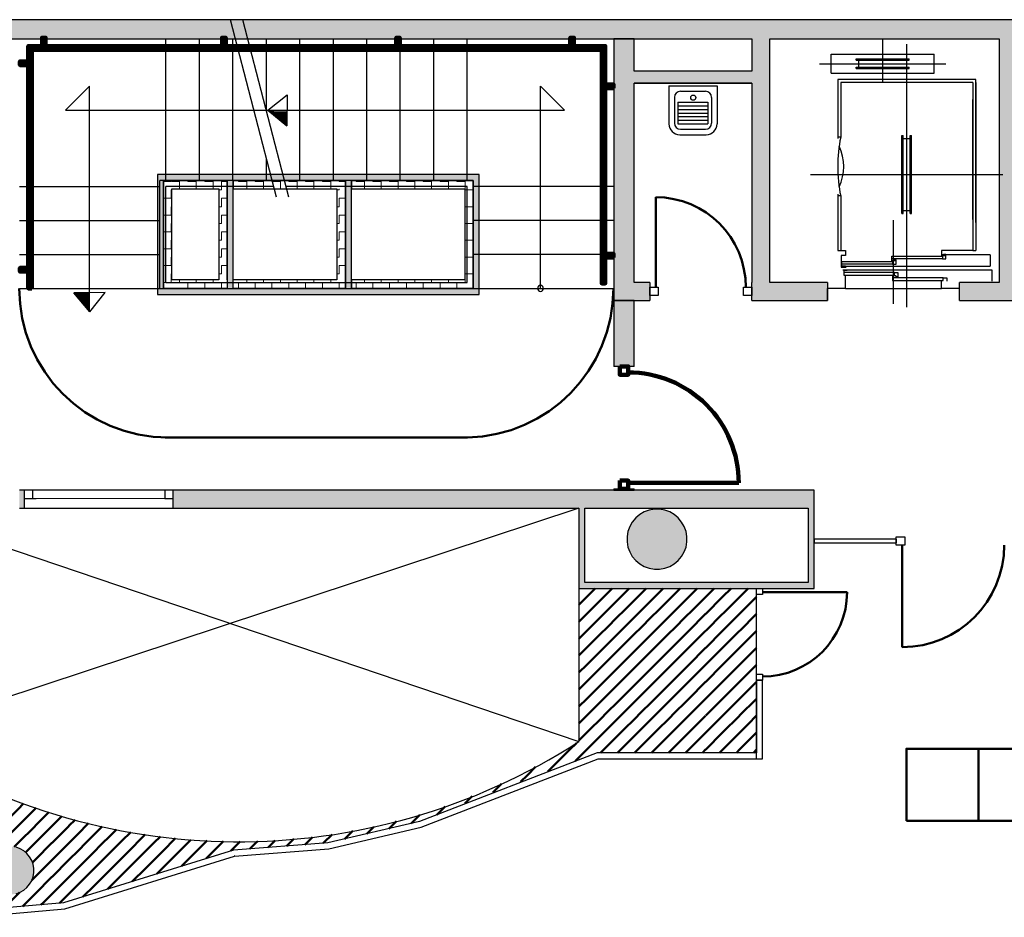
# Model space of a CAD drawing. Header units: metres. Extents: x -1 to 461, y -6 to 28.
# Tile 8 of 25: x 411 to 419, y 21 to 28. Entities that reach past the tile are written whole.
import ezdxf

# ---------------------------------------------------------------- set-up
doc = ezdxf.new("R2010")
doc.units = ezdxf.units.M
for name, pattern in [('CONTINUA', [0]), ('PUNKT', [6.35, 0, -6.35]), ('VERDECKT', [9.525, 6.35, -3.175])]:
    doc.linetypes.add(name, pattern=pattern)
for name, color, linetype, lineweight in [('3D P5 MURS', 7, 'CONTINUA', 25), ('3D P5 MURS NOUS', 7, 'CONTINUA', 25), ('3D P5 PILAR', 7, 'CONTINUA', 25), ('3D PB MURS ASCENSOR TOTAL EDIFICI', 7, 'CONTINUA', 25), ('P5 ESCALA 2D', 7, 'CONTINUA', 25), ('P5 MOBLES', 7, 'CONTINUA', 25)]:
    doc.layers.add(name, color=color, linetype=linetype, lineweight=lineweight)
pattern_1 = [(180, (-0.14, -0.14), (-0.07, -0.07), [0.07, -0.07]), (270, (-0.14, -0.14), (0.07, -0.07), [0.07, -0.07])]
pattern_2 = [(0, (0.14, 0.14), (0.07, 0.07), [0.07, -0.07]), (90, (0.14, 0.14), (-0.07, 0.07), [0.07, -0.07])]
pattern_3 = [(90, (-0.14, 0.14), (-0.07, 0.07), [0.07, -0.07]), (180, (-0.14, 0.14), (-0.07, -0.07), [0.07, -0.07])]

# ---------------------------------------------------------------- blocks, each defined once
blk = doc.blocks.new('_CLOSEDFILLED')
at = {"color": 0, "linetype": 'ByBlock', "lineweight": -2}
blk.add_solid([(-1, 0), (0, 0), (-1, 0)], dxfattribs=at)
blk = doc.blocks.new('OBJETO_COMPLEJO_0')
at = {"layer": '3D P5 MURS NOUS', "color": 240, "linetype": 'CONTINUA', "lineweight": 140, "transparency": 33554687}
for points in [[(411.0148, 28.0082), (411.0148, 28.078), (411.0448, 28.078), (411.0448, 28.0082), (411.0148, 28.0082)], [(412.5148, 28.0082), (412.5148, 28.078), (412.5448, 28.078), (412.5448, 28.0082), (412.5148, 28.0082)], [(413.9648, 28.0082), (413.9648, 28.078), (413.9948, 28.078), (413.9948, 28.0082), (413.9648, 28.0082)], [(415.4148, 28.0082), (415.4148, 28.078), (415.4448, 28.078), (415.4448, 28.0082), (415.4148, 28.0082)], [(410.9304, 25.9895), (410.9004, 25.9896), (410.9003, 28.0082), (415.7064, 28.0082), (415.7064, 26.0308), (415.6764, 26.0308), (415.6764, 27.9782), (410.9302, 27.9782), (410.9304, 25.9895)], [(410.9003, 27.8505), (410.8306, 27.8505), (410.8306, 27.8805), (410.9003, 27.8805), (410.9003, 27.8505)], [(415.7762, 27.6574), (415.7064, 27.6574), (415.7064, 27.6874), (415.7762, 27.6874), (415.7762, 27.6574)], [(415.7762, 26.2474), (415.7064, 26.2474), (415.7064, 26.2774), (415.7762, 26.2774), (415.7762, 26.2474)], [(410.9004, 26.1296), (410.8307, 26.1296), (410.8307, 26.1596), (410.9004, 26.1596), (410.9004, 26.1296)]]:
    blk.add_lwpolyline(points, close=True, dxfattribs=at)
blk = doc.blocks.new('TRAMA_0')
at = {"layer": 'P5 MOBLES', "color": 202, "linetype": 'CONTINUA', "lineweight": 50, "transparency": 33554687}
for p, q in [((415.5527, 23.4195), (415.6226, 23.4895)), ((415.6234, 23.3488), (415.764, 23.4895)), ((415.8355, 23.4195), (415.9054, 23.4895)), ((415.9062, 23.3488), (416.0469, 23.4895)), ((416.1183, 23.4195), (416.1883, 23.4895)), ((416.1891, 23.3488), (416.3297, 23.4895)), ((416.4012, 23.4195), (416.4711, 23.4895)), ((416.4719, 23.3488), (416.6125, 23.4895)), ((416.684, 23.4195), (416.754, 23.4895)), ((416.7547, 23.3488), (416.8954, 23.4895)), ((415.487, 23.3538), (415.5525, 23.4194)), ((415.6941, 23.2781), (415.8354, 23.4194)), ((415.9769, 23.2781), (416.1182, 23.4194)), ((416.2598, 23.2781), (416.401, 23.4194)), ((416.5426, 23.2781), (416.6839, 23.4194)), ((416.8254, 23.2781), (416.9667, 23.4194)), ((416.9669, 23.4195), (416.967, 23.4196)), ((415.487, 23.2124), (415.6232, 23.3487)), ((415.7648, 23.2074), (415.9061, 23.3487)), ((416.0476, 23.2074), (416.1889, 23.3487)), ((416.3305, 23.2074), (416.4718, 23.3487)), ((416.6133, 23.2074), (416.7546, 23.3487)), ((415.5527, 23.1367), (415.6939, 23.278)), ((415.8355, 23.1367), (415.9768, 23.278)), ((416.1183, 23.1367), (416.2596, 23.278)), ((416.4012, 23.1367), (416.5425, 23.278)), ((416.684, 23.1367), (416.8253, 23.278)), ((416.8962, 23.2074), (416.967, 23.2782)), ((415.487, 23.071), (415.5525, 23.1365)), ((415.6234, 23.066), (415.7646, 23.2072)), ((415.6941, 22.9953), (415.8354, 23.1365)), ((415.9062, 23.066), (416.0475, 23.2072)), ((415.9769, 22.9953), (416.1182, 23.1365)), ((416.1891, 23.066), (416.3303, 23.2072)), ((416.2598, 22.9953), (416.401, 23.1365)), ((416.4719, 23.066), (416.6132, 23.2072)), ((416.5426, 22.9953), (416.6839, 23.1365)), ((416.7547, 23.066), (416.896, 23.2072)), ((416.8254, 22.9953), (416.9667, 23.1365)), ((416.9669, 23.1367), (416.967, 23.1368)), ((415.487, 22.9296), (415.6232, 23.0658)), ((415.7648, 22.9245), (415.9061, 23.0658)), ((416.0476, 22.9245), (416.1889, 23.0658)), ((416.3305, 22.9245), (416.4718, 23.0658)), ((416.6133, 22.9245), (416.7546, 23.0658)), ((415.5527, 22.8538), (415.6939, 22.9951)), ((415.8355, 22.8538), (415.9768, 22.9951)), ((416.1183, 22.8538), (416.2596, 22.9951)), ((416.4012, 22.8538), (416.5425, 22.9951)), ((416.684, 22.8538), (416.8253, 22.9951)), ((416.8962, 22.9245), (416.967, 22.9954)), ((415.6234, 22.7831), (415.7646, 22.9244)), ((415.9062, 22.7831), (416.0475, 22.9244)), ((416.1891, 22.7831), (416.3303, 22.9244)), ((416.4719, 22.7831), (416.6132, 22.9244)), ((416.7547, 22.7831), (416.896, 22.9244)), ((415.487, 22.7882), (415.5525, 22.8537)), ((415.6941, 22.7124), (415.8354, 22.8537)), ((415.9769, 22.7124), (416.1182, 22.8537)), ((416.2598, 22.7124), (416.401, 22.8537)), ((416.5426, 22.7124), (416.6839, 22.8537)), ((416.8254, 22.7124), (416.9667, 22.8537)), ((416.9669, 22.8538), (416.967, 22.8539)), ((415.487, 22.6467), (415.6232, 22.783)), ((415.7648, 22.6417), (415.9061, 22.783)), ((416.0476, 22.6417), (416.1889, 22.783)), ((416.3305, 22.6417), (416.4718, 22.783)), ((416.6133, 22.6417), (416.7546, 22.783)), ((415.5527, 22.571), (415.6939, 22.7123)), ((415.6234, 22.5003), (415.7646, 22.6416)), ((415.8355, 22.571), (415.9768, 22.7123)), ((415.9062, 22.5003), (416.0475, 22.6416)), ((416.1183, 22.571), (416.2596, 22.7123)), ((416.1891, 22.5003), (416.3303, 22.6416)), ((416.4012, 22.571), (416.5425, 22.7123)), ((416.4719, 22.5003), (416.6132, 22.6416)), ((416.684, 22.571), (416.8253, 22.7123)), ((416.7547, 22.5003), (416.896, 22.6416)), ((416.8962, 22.6417), (416.967, 22.7125)), ((415.487, 22.5053), (415.5525, 22.5708)), ((415.6941, 22.4296), (415.8354, 22.5708)), ((415.9769, 22.4296), (416.1182, 22.5708)), ((416.2598, 22.4296), (416.401, 22.5708)), ((416.5426, 22.4296), (416.6839, 22.5708)), ((416.8254, 22.4296), (416.9667, 22.5708)), ((416.9669, 22.571), (416.967, 22.5711)), ((415.487, 22.3639), (415.6232, 22.5001)), ((415.7648, 22.3589), (415.9061, 22.5001)), ((416.0476, 22.3589), (416.1889, 22.5001)), ((416.3305, 22.3589), (416.4718, 22.5001)), ((416.6133, 22.3589), (416.7546, 22.5001)), ((415.5527, 22.2881), (415.6939, 22.4294)), ((415.8355, 22.2881), (415.9768, 22.4294)), ((416.1183, 22.2881), (416.2596, 22.4294)), ((416.4012, 22.2881), (416.5425, 22.4294)), ((416.684, 22.2881), (416.8253, 22.4294)), ((416.8962, 22.3589), (416.967, 22.4297)), ((415.6234, 22.2174), (415.7646, 22.3587)), ((415.9062, 22.2174), (416.0475, 22.3587)), ((416.1891, 22.2174), (416.3303, 22.3587)), ((416.4719, 22.2174), (416.6132, 22.3587)), ((416.7547, 22.2174), (416.896, 22.3587)), ((415.487, 22.2225), (415.5525, 22.288)), ((415.6941, 22.1467), (415.8354, 22.288)), ((415.9769, 22.1467), (416.1182, 22.288)), ((416.2598, 22.1467), (416.401, 22.288)), ((416.5426, 22.1467), (416.6839, 22.288)), ((416.8254, 22.1467), (416.9667, 22.288)), ((416.9669, 22.2881), (416.967, 22.2883)), ((409.747, 22.1393), (409.7542, 22.1466)), ((409.7544, 22.1467), (409.8213, 22.2137)), ((409.8251, 22.076), (409.9088, 22.1598)), ((415.2698, 22.0053), (415.4111, 22.1466)), ((415.4112, 22.1467), (415.4657, 22.2011)), ((415.4819, 22.076), (415.6232, 22.2173)), ((415.6668, 22.1195), (415.6939, 22.1466)), ((415.8082, 22.1195), (415.9061, 22.2173)), ((415.9497, 22.1195), (415.9768, 22.1466)), ((416.0911, 22.1195), (416.1889, 22.2173)), ((416.2325, 22.1195), (416.2596, 22.1466)), ((416.3739, 22.1195), (416.4718, 22.2173)), ((416.5153, 22.1195), (416.5425, 22.1466)), ((416.6568, 22.1195), (416.7546, 22.2173)), ((416.7982, 22.1195), (416.8253, 22.1466)), ((416.9396, 22.1195), (416.967, 22.1468)), ((409.747, 21.9979), (409.8249, 22.0759)), ((409.8958, 22.0053), (409.997, 22.1065)), ((415.4568, 22.0508), (415.4818, 22.0759)), ((409.7544, 21.8639), (409.8957, 22.0052)), ((409.9665, 21.9346), (410.0847, 22.0528)), ((410.0372, 21.8639), (410.1777, 22.0044)), ((415.0577, 21.9346), (415.1252, 22.0021)), ((415.229, 21.9645), (415.2697, 22.0052)), ((409.8251, 21.7932), (409.9664, 21.9345)), ((410.1079, 21.7932), (410.2492, 21.9345)), ((410.2494, 21.9346), (410.2708, 21.956)), ((410.3201, 21.8639), (410.3638, 21.9076)), ((415.0013, 21.8782), (415.0575, 21.9345)), ((409.747, 21.8565), (409.7542, 21.8637)), ((409.8958, 21.7225), (410.0371, 21.8637)), ((410.1786, 21.7225), (410.3199, 21.8637)), ((410.3908, 21.7932), (410.4599, 21.8623)), ((410.4615, 21.7225), (410.5588, 21.8197)), ((414.7705, 21.7888), (414.8424, 21.8607)), ((409.747, 21.7151), (409.8249, 21.793)), ((409.9665, 21.6518), (410.1078, 21.793)), ((410.2494, 21.6518), (410.3906, 21.793)), ((410.5322, 21.6518), (410.6576, 21.7771)), ((410.7443, 21.7225), (410.7564, 21.7346)), ((414.5369, 21.6967), (414.5985, 21.7583)), ((409.7544, 21.581), (409.8957, 21.7223)), ((409.8251, 21.5103), (409.9664, 21.6516)), ((410.0372, 21.581), (410.1785, 21.7223)), ((410.1079, 21.5103), (410.2492, 21.6516)), ((410.3201, 21.581), (410.4613, 21.7223)), ((410.3908, 21.5103), (410.5321, 21.6516)), ((410.6029, 21.581), (410.7442, 21.7223)), ((410.6736, 21.5103), (410.8149, 21.6516)), ((410.815, 21.6518), (410.8614, 21.6981)), ((410.8857, 21.581), (410.9663, 21.6616)), ((414.3033, 21.6045), (414.3717, 21.6728)), ((409.747, 21.5736), (409.7542, 21.5809)), ((409.8958, 21.4396), (410.0371, 21.5809)), ((410.1786, 21.4396), (410.3199, 21.5809)), ((410.4615, 21.4396), (410.6028, 21.5809)), ((410.7443, 21.4396), (410.8856, 21.5809)), ((410.9565, 21.5103), (411.0713, 21.6251)), ((411.0272, 21.4396), (411.1685, 21.5809)), ((411.1686, 21.581), (411.1801, 21.5926)), ((414.0883, 21.5309), (414.1606, 21.6032)), ((409.747, 21.4322), (409.8249, 21.5102)), ((409.9665, 21.3689), (410.1078, 21.5102)), ((410.2494, 21.3689), (410.3906, 21.5102)), ((410.5322, 21.3689), (410.6735, 21.5102)), ((410.815, 21.3689), (410.9563, 21.5102)), ((411.0979, 21.3689), (411.2392, 21.5102)), ((411.2393, 21.5103), (411.2916, 21.5627)), ((411.31, 21.4396), (411.4032, 21.5328)), ((411.3807, 21.3689), (411.5168, 21.505)), ((413.719, 21.4445), (413.7776, 21.503)), ((413.9037, 21.4877), (413.9664, 21.5505)), ((409.7544, 21.2982), (409.8957, 21.4395)), ((410.0372, 21.2982), (410.1785, 21.4395)), ((410.3201, 21.2982), (410.4613, 21.4395)), ((410.6029, 21.2982), (410.7442, 21.4395)), ((410.8857, 21.2982), (411.027, 21.4395)), ((411.1686, 21.2982), (411.3099, 21.4395)), ((411.5929, 21.4396), (411.6355, 21.4823)), ((411.9464, 21.3689), (412.0007, 21.4232)), ((412.0171, 21.2982), (412.1273, 21.4084)), ((413.2047, 21.3544), (413.2687, 21.4184)), ((413.3606, 21.3689), (413.4313, 21.4396)), ((413.5344, 21.4013), (413.5726, 21.4395)), ((413.5728, 21.4396), (413.6028, 21.4697)), ((409.8251, 21.2275), (409.9664, 21.3688)), ((410.1079, 21.2275), (410.2492, 21.3688)), ((410.3908, 21.2275), (410.5321, 21.3688)), ((410.7824, 21.3362), (410.8149, 21.3688)), ((411.5221, 21.2275), (411.6634, 21.3688)), ((411.805, 21.2275), (411.9463, 21.3688)), ((412.0878, 21.2275), (412.2291, 21.3688)), ((412.2293, 21.3689), (412.2555, 21.3951)), ((412.3, 21.2982), (412.3909, 21.3891)), ((412.382, 21.2388), (412.512, 21.3688)), ((412.5121, 21.3689), (412.5263, 21.3831)), ((412.5874, 21.3028), (412.6656, 21.381)), ((412.7455, 21.3194), (412.7948, 21.3688)), ((412.7949, 21.3689), (412.8111, 21.3851)), ((412.8985, 21.3311), (412.9567, 21.3892)), ((413.0516, 21.3427), (413.0776, 21.3688)), ((413.0778, 21.3689), (413.1114, 21.4025)), ((413.3578, 21.3661), (413.3605, 21.3688)), ((409.747, 21.2908), (409.7542, 21.2981)), ((409.8958, 21.1568), (410.0371, 21.2981)), ((410.1786, 21.1568), (410.3199, 21.2981)), ((410.4615, 21.1568), (410.6028, 21.2981)), ((410.8779, 21.2903), (410.8856, 21.2981)), ((411.31, 21.1568), (411.4513, 21.2981)), ((411.5929, 21.1568), (411.7341, 21.2981)), ((411.8757, 21.1568), (412.017, 21.2981)), ((412.1766, 21.1749), (412.2998, 21.2981)), ((409.7992, 21.2015), (409.8249, 21.2273)), ((409.9688, 21.0883), (410.1078, 21.2273)), ((410.2494, 21.0861), (410.3906, 21.2273)), ((410.9353, 21.2064), (410.9563, 21.2273)), ((411.0979, 21.0861), (411.2392, 21.2273)), ((411.3807, 21.0861), (411.522, 21.2273)), ((411.6636, 21.0861), (411.8048, 21.2273)), ((411.9713, 21.1109), (412.0877, 21.2273)), ((409.884, 21.1449), (409.8957, 21.1566)), ((410.0536, 21.0317), (410.1785, 21.1566)), ((410.1384, 20.9751), (410.2492, 21.0859)), ((410.3201, 21.0154), (410.4613, 21.1566)), ((410.3908, 20.9446), (410.5321, 21.0859)), ((410.5322, 21.0861), (410.5502, 21.1041)), ((410.9292, 21.0588), (411.027, 21.1566)), ((410.9565, 20.9446), (411.0977, 21.0859)), ((411.1686, 21.0154), (411.3099, 21.1566)), ((411.2393, 20.9446), (411.3806, 21.0859)), ((411.4514, 21.0154), (411.5927, 21.1566)), ((411.5605, 20.983), (411.6634, 21.0859)), ((411.7659, 21.047), (411.8756, 21.1566)), ((410.2232, 20.9185), (410.3199, 21.0152)), ((410.4615, 20.8739), (410.5961, 21.0086)), ((411.0272, 20.8739), (411.1685, 21.0152)), ((411.3552, 20.9191), (411.4513, 21.0152)), ((410.308, 20.8619), (410.3906, 20.9445)), ((410.5419, 20.813), (410.6735, 20.9445)), ((410.6736, 20.9446), (410.6801, 20.9511)), ((410.7443, 20.8739), (410.8276, 20.9572)), ((410.8513, 20.8395), (410.9563, 20.9445)), ((411.1606, 20.866), (411.2392, 20.9445)), ((410.3928, 20.8053), (410.4613, 20.8738)), ((410.6966, 20.8262), (410.7442, 20.8738)), ((411.006, 20.8527), (411.027, 20.8738))]:
    blk.add_line(p, q, dxfattribs=at)
for points in [[(411.4514, 21.2982), (411.5, 21.3467), (411.5, 21.3467), (411.5927, 21.4395)], [(411.6636, 21.3689), (411.6807, 21.386), (411.6807, 21.386), (411.7542, 21.4595)], [(411.7343, 21.2982), (411.8614, 21.4253), (411.8614, 21.4253), (411.8741, 21.4381)], [(410.9565, 21.2275), (410.9578, 21.2288), (410.9578, 21.2288), (411.0977, 21.3688)], [(411.2393, 21.2275), (411.3192, 21.3074), (411.3192, 21.3074), (411.3806, 21.3688)], [(411.0272, 21.1568), (411.1385, 21.2681), (411.1385, 21.2681), (411.1685, 21.2981)]]:
    blk.add_lwpolyline(points, dxfattribs=at)
blk = doc.blocks.new('OBJETO_COMPLEJO_57')
at = {"layer": 'P5 ESCALA 2D', "color": 7, "lineweight": 25, "transparency": 33554687}
for start, end in [(90, 270), (270, 90)]:
    blk.add_arc((415.167, 25.9895), 0.025, start, end, dxfattribs=at)

msp = doc.modelspace()

# ---------------------------------------------------------------- hatches: boundary and pattern name
at = {"layer": '3D P5 MURS', "linetype": 'CONTINUA', "lineweight": 18, "true_color": 0xa0a0a0, "transparency": 33554687}
for points in [[(426.8464, 28.2282), (401.2904, 28.2282), (401.2587, 28.0682), (426.8133, 28.0682)], [(415.777, 28.0682), (415.777, 25.8895), (415.947, 25.8895), (415.947, 28.0682)], [(417.077, 26.0395), (417.077, 28.0682), (416.927, 28.0682), (416.927, 26.0395)], [(419.137, 26.0395), (419.137, 28.0682), (418.987, 28.0682), (418.987, 26.0395)], [(415.947, 27.6995), (416.927, 27.6995), (416.927, 27.7995), (415.947, 27.7995)], [(416.077, 25.8895), (416.077, 26.0395), (415.947, 26.0395), (415.947, 25.8895)], [(416.927, 25.8895), (417.557, 25.8895), (417.557, 26.0395), (417.077, 26.0395), (416.927, 26.0395)], [(418.657, 25.8895), (419.457, 25.8895), (419.457, 26.0395), (418.657, 26.0395)], [(417.447, 24.3095), (410.827, 24.3095), (410.827, 24.1595), (410.867, 24.1595), (410.867, 24.3095), (412.107, 24.3095), (412.107, 24.1595), (417.447, 24.1595)], [(415.487, 24.1595), (415.487, 23.5395), (415.537, 23.5395), (415.537, 24.1595)], [(417.447, 23.4895), (417.447, 24.1595), (417.397, 24.1595), (417.397, 23.4895)], [(415.487, 23.4895), (417.397, 23.4895), (417.397, 23.5395), (415.487, 23.5395)]]:
    msp.add_hatch(color=253, dxfattribs=at).paths.add_polyline_path(points)
at = {"layer": '3D P5 MURS NOUS', "linetype": 'CONTINUA', "lineweight": 18, "transparency": 33554687}
for points in [[(415.777, 25.8895), (415.777, 25.3397), (415.947, 25.3397), (415.947, 25.8895)], [(415.947, 24.3095), (415.947, 24.3188), (415.777, 24.3188), (415.777, 24.3095)]]:
    msp.add_hatch(color=220, dxfattribs=at).paths.add_polyline_path(points)
at = {"layer": '3D P5 PILAR', "linetype": 'CONTINUA', "lineweight": 18, "transparency": 33554687}
for points in [[(416.1588, 24.1491), (416.1151, 24.1491), (416.0721, 24.1416), (416.0311, 24.1266), (415.9932, 24.1048), (415.9598, 24.0767), (415.9317, 24.0432), (415.9098, 24.0054), (415.8949, 23.9643), (415.8873, 23.9213), (415.8873, 23.8776), (415.8949, 23.8346), (415.9098, 23.7935), (415.9317, 23.7557), (415.9598, 23.7222), (415.9932, 23.6942), (416.0311, 23.6723), (416.0721, 23.6574), (416.1151, 23.6498), (416.1588, 23.6498), (416.2019, 23.6574), (416.2429, 23.6723), (416.2807, 23.6942), (416.3142, 23.7222), (416.3423, 23.7557), (416.3641, 23.7935), (416.3791, 23.8346), (416.3867, 23.8776), (416.3867, 23.9213), (416.3791, 23.9643), (416.3641, 24.0054), (416.3423, 24.0432), (416.3142, 24.0767), (416.2807, 24.1048), (416.2429, 24.1266), (416.2019, 24.1416)], [(410.7645, 21.3392), (410.7295, 21.3392), (410.6951, 21.3331), (410.6622, 21.3212), (410.632, 21.3037), (410.6052, 21.2812), (410.5827, 21.2545), (410.5653, 21.2242), (410.5533, 21.1914), (410.5472, 21.1569), (410.5472, 21.122), (410.5533, 21.0876), (410.5653, 21.0547), (410.5827, 21.0245), (410.6052, 20.9977), (410.632, 20.9752), (410.6622, 20.9577), (410.6951, 20.9458), (410.7295, 20.9397), (410.7645, 20.9397), (410.7989, 20.9458), (410.8317, 20.9577), (410.862, 20.9752), (410.8888, 20.9977), (410.9112, 21.0245), (410.9287, 21.0547), (410.9407, 21.0876), (410.9467, 21.122), (410.9467, 21.1569), (410.9407, 21.1914), (410.9287, 21.2242), (410.9112, 21.2545), (410.8888, 21.2812), (410.862, 21.3037), (410.8317, 21.3212), (410.7989, 21.3331)]]:
    msp.add_hatch(color=9, dxfattribs=at).paths.add_polyline_path(points)
at = {"layer": '3D PB MURS ASCENSOR TOTAL EDIFICI', "linetype": 'CONTINUA', "lineweight": 18, "transparency": 33554687}
for points in [[(411.9764, 26.9396), (411.9764, 25.9396), (412.0264, 25.9396), (412.0264, 26.9396)], [(413.5914, 26.9396), (412.0264, 26.9396), (412.0264, 26.8896), (413.5914, 26.8896)], [(414.6569, 26.9396), (413.5914, 26.9396), (413.5914, 26.8896), (414.6569, 26.8896)], [(412.6064, 25.9896), (412.6064, 26.8896), (412.5564, 26.8896), (412.5564, 25.9896)], [(413.5914, 25.9896), (413.5914, 26.8896), (413.5414, 26.8896), (413.5414, 25.9896)], [(414.6569, 25.9396), (414.6569, 26.8896), (414.6069, 26.8896), (414.6069, 25.9396)], [(412.0264, 25.9396), (413.5414, 25.9396), (413.5414, 25.9896), (412.0264, 25.9896)], [(413.5414, 25.9396), (414.6069, 25.9396), (414.6069, 25.9896), (413.5414, 25.9896)]]:
    msp.add_hatch(color=40, dxfattribs=at).paths.add_polyline_path(points)
h = msp.add_hatch(dxfattribs=at)
h.set_pattern_fill('TRAMA', color=40, scale=0.07, angle=270, style=0, pattern_type=2)
h.set_pattern_definition([(270, (0.14, -0.14), (0.07, -0.07), [0.07, -0.07]), (360, (0.14, -0.14), (0.07, 0.07), [0.07, -0.07])])
h.paths.add_polyline_path([(412.0264, 26.8896), (412.0264, 25.9896), (412.0964, 25.9896), (412.0964, 26.8896)], flags=0)
h = msp.add_hatch(dxfattribs=at)
h.set_pattern_fill('TRAMA', color=40, scale=0.07, angle=180, style=0, pattern_type=2)
h.set_pattern_definition(pattern_1)
h.paths.add_polyline_path([(412.4864, 26.8896), (412.0964, 26.8896), (412.0964, 26.8196), (412.4864, 26.8196)], flags=0)
h = msp.add_hatch(dxfattribs=at)
h.set_pattern_fill('TRAMA', color=40, scale=0.07, angle=90, style=0, pattern_type=2)
h.set_pattern_definition(pattern_3)
h.paths.add_polyline_path([(412.5564, 25.9896), (412.5564, 26.8896), (412.4864, 26.8896), (412.4864, 25.9896)], flags=0)
h = msp.add_hatch(dxfattribs=at)
h.set_pattern_fill('TRAMA', color=40, scale=0.07, angle=180, style=0, pattern_type=2)
h.set_pattern_definition(pattern_1)
h.paths.add_polyline_path([(413.5414, 26.8896), (412.6064, 26.8896), (412.6064, 26.8196), (413.5414, 26.8196)], flags=0)
h = msp.add_hatch(dxfattribs=at)
h.set_pattern_fill('TRAMA', color=40, scale=0.07, angle=90, style=0, pattern_type=2)
h.set_pattern_definition(pattern_3)
h.paths.add_polyline_path([(413.5414, 25.9896), (413.5414, 26.8196), (413.4714, 26.8196), (413.4714, 25.9896)], flags=0)
h = msp.add_hatch(dxfattribs=at)
h.set_pattern_fill('TRAMA', color=40, scale=0.07, angle=180, style=0, pattern_type=2)
h.set_pattern_definition(pattern_1)
h.paths.add_polyline_path([(414.6069, 26.8896), (413.5914, 26.8896), (413.5914, 26.8196), (414.6069, 26.8196)], flags=0)
h = msp.add_hatch(dxfattribs=at)
h.set_pattern_fill('TRAMA', color=40, scale=0.07, angle=90, style=0, pattern_type=2)
h.set_pattern_definition(pattern_3)
h.paths.add_polyline_path([(414.6069, 25.9896), (414.6069, 26.8196), (414.5369, 26.8196), (414.5369, 25.9896)], flags=0)
h = msp.add_hatch(dxfattribs=at)
h.set_pattern_fill('TRAMA', color=40, scale=0.07, style=0, pattern_type=2)
h.set_pattern_definition(pattern_2)
h.paths.add_polyline_path([(412.4864, 25.9896), (412.4864, 26.0596), (412.0964, 26.0596), (412.0964, 25.9896)], flags=0)
h = msp.add_hatch(dxfattribs=at)
h.set_pattern_fill('TRAMA', color=40, scale=0.07, style=0, pattern_type=2)
h.set_pattern_definition(pattern_2)
h.paths.add_polyline_path([(412.6064, 25.9896), (413.4714, 25.9896), (413.4714, 26.0596), (412.6064, 26.0596)], flags=0)
h = msp.add_hatch(dxfattribs=at)
h.set_pattern_fill('TRAMA', color=40, scale=0.07, style=0, pattern_type=2)
h.set_pattern_definition(pattern_2)
h.paths.add_polyline_path([(413.5914, 25.9896), (414.5369, 25.9896), (414.5369, 26.0596), (413.5914, 26.0596)], flags=0)

# ---------------------------------------------------------------- linework, layer by layer
at = {"layer": '3D P5 MURS', "color": 7, "linetype": 'CONTINUA', "lineweight": 25, "transparency": 33554687}
for p, q in [((426.8464, 28.2282), (401.2904, 28.2282)), ((408.987, 28.0682), (416.927, 28.0682)), ((415.777, 28.0682), (415.777, 25.8895)), ((415.947, 28.0682), (415.777, 28.0682)), ((415.947, 27.7995), (415.947, 28.0682)), ((416.927, 28.0682), (416.927, 27.7995)), ((417.077, 28.0682), (418.987, 28.0682)), ((417.077, 26.0395), (417.077, 28.0682)), ((418.987, 28.0682), (418.987, 26.0395)), ((416.927, 27.7995), (415.947, 27.7995)), ((415.947, 27.6995), (416.927, 27.6995)), ((415.947, 26.0395), (415.947, 27.6995)), ((416.927, 27.6995), (416.927, 26.0395)), ((416.077, 26.0395), (415.947, 26.0395)), ((416.077, 26.0395), (416.077, 25.8895)), ((416.927, 25.8895), (416.927, 26.0395)), ((417.557, 26.0395), (417.077, 26.0395)), ((417.557, 26.0395), (417.557, 25.8895)), ((418.657, 25.8895), (418.657, 26.0395)), ((418.987, 26.0395), (418.657, 26.0395)), ((415.777, 25.8895), (415.947, 25.8895)), ((415.947, 25.8895), (416.077, 25.8895)), ((416.927, 25.8895), (417.557, 25.8895)), ((418.657, 25.8895), (419.457, 25.8895)), ((417.447, 24.3095), (410.827, 24.3095)), ((412.107, 24.3095), (410.867, 24.3095)), ((410.867, 24.3095), (410.867, 24.2395)), ((412.107, 24.2395), (412.107, 24.3095)), ((417.447, 24.1595), (417.447, 24.3095)), ((410.867, 24.2395), (410.867, 24.1595)), ((412.107, 24.1595), (412.107, 24.2395)), ((410.827, 24.1595), (410.867, 24.1595)), ((410.867, 24.1595), (412.107, 24.1595)), ((412.107, 24.1595), (415.487, 24.1595)), ((415.487, 24.1595), (415.487, 23.5395)), ((415.537, 24.1595), (417.397, 24.1595)), ((415.537, 23.5395), (415.537, 24.1595)), ((417.397, 24.1595), (417.397, 23.5395)), ((417.447, 23.8995), (417.447, 24.1595)), ((418.1305, 23.8995), (417.447, 23.8995)), ((417.447, 23.8995), (417.447, 23.8695)), ((417.447, 23.8695), (417.447, 23.8995)), ((417.447, 23.8695), (418.1305, 23.8695)), ((417.447, 23.4895), (417.447, 23.8695)), ((418.1305, 23.8995), (418.1305, 23.8695)), ((415.487, 23.5395), (415.487, 23.4895)), ((417.397, 23.5395), (415.537, 23.5395)), ((415.487, 23.4895), (416.967, 23.4895)), ((416.967, 23.4895), (417.017, 23.4895)), ((417.017, 23.4895), (417.397, 23.4895)), ((417.397, 23.4895), (417.447, 23.4895)), ((416.967, 22.7261), (417.017, 22.7261)), ((416.967, 22.7261), (416.967, 22.1195)), ((417.017, 22.0695), (417.017, 22.7261)), ((415.6377, 22.1195), (414.1586, 21.5474)), ((414.1734, 21.4995), (415.647, 22.0695)), ((416.967, 22.1195), (415.6377, 22.1195)), ((415.647, 22.0695), (416.967, 22.0695)), ((416.967, 22.0695), (417.017, 22.0695)), ((414.1586, 21.5474), (413.3966, 21.369)), ((413.4046, 21.3196), (414.1734, 21.4995)), ((413.3966, 21.369), (412.6099, 21.3091)), ((412.6097, 21.3097), (411.1937, 20.8688)), ((411.2045, 20.8198), (412.6175, 21.2598)), ((412.6099, 21.3091), (412.6097, 21.3097)), ((412.6173, 21.2595), (413.4042, 21.3195)), ((412.6175, 21.2598), (412.6173, 21.2595)), ((412.6189, 21.2618), (412.6196, 21.2621)), ((412.619, 21.2614), (412.6189, 21.2618)), ((412.6196, 21.2621), (412.619, 21.2614)), ((413.4042, 21.3195), (413.4046, 21.3196)), ((411.1937, 20.8688), (410.3996, 20.8008)), ((410.3864, 20.7495), (411.2034, 20.8195)), ((411.2034, 20.8195), (411.2045, 20.8198))]:
    msp.add_line(p, q, dxfattribs=at)
at = {"layer": '3D P5 MURS', "color": 202, "linetype": 'CONTINUA', "lineweight": 50, "transparency": 33554687}
for p, q in [((416.127, 25.9995), (416.127, 26.7495)), ((418.1805, 23.8495), (418.1805, 23.0004)), ((417.017, 23.4595), (417.7203, 23.4595))]:
    msp.add_line(p, q, dxfattribs=at)
at = {"layer": '3D P5 MURS', "color": 7, "linetype": 'PUNKT', "lineweight": 25, "transparency": 33554687}
for p, q in [((412.107, 24.3095), (410.867, 24.3095)), ((410.867, 24.3095), (410.867, 24.2395)), ((412.107, 24.2395), (412.107, 24.3095)), ((410.867, 24.2395), (412.107, 24.2395))]:
    msp.add_line(p, q, dxfattribs=at)
at = {"layer": '3D P5 MURS', "color": 7, "linetype": 'CONTINUA', "lineweight": 25, "transparency": 33554687}
for points in [[(416.147, 25.9295), (416.077, 25.9295), (416.077, 25.9995), (416.147, 25.9995), (416.147, 25.9295)], [(416.927, 25.9295), (416.857, 25.9295), (416.857, 25.9995), (416.927, 25.9995), (416.927, 25.9295)], [(410.867, 24.2395), (410.937, 24.2395), (410.937, 24.3095), (410.867, 24.3095), (410.867, 24.2395)], [(412.037, 24.2395), (412.107, 24.2395), (412.107, 24.3095), (412.037, 24.3095), (412.037, 24.2395)], [(418.1305, 23.9195), (418.2005, 23.9195), (418.2005, 23.8495), (418.1305, 23.8495), (418.1305, 23.9195)], [(416.967, 23.4395), (416.967, 23.4895), (417.017, 23.4895), (417.017, 23.4395), (416.967, 23.4395)], [(416.967, 22.7261), (416.967, 22.7761), (417.017, 22.7761), (417.017, 22.7261), (416.967, 22.7261)]]:
    msp.add_lwpolyline(points, close=True, dxfattribs=at)
at = {"layer": '3D P5 MURS', "color": 40, "linetype": 'CONTINUA', "lineweight": 18, "transparency": 33554687}
msp.add_lwpolyline([(410.937, 24.2395), (412.037, 24.2395), (412.037, 24.3095), (410.937, 24.3095), (410.937, 24.2395)], close=True, dxfattribs=at)
at = {"layer": '3D P5 MURS', "color": 202, "linetype": 'CONTINUA', "lineweight": 50, "transparency": 33554687}
for centre, radius, start, end in [((416.127, 25.9995), 0.75, 0, 90), ((418.1805, 23.8495), 0.849, 270, 0), ((417.017, 23.4595), 0.7033, 270, 0)]:
    msp.add_arc(centre, radius, start, end, dxfattribs=at)
at = {"layer": '3D P5 MURS NOUS', "color": 7, "linetype": 'CONTINUA', "lineweight": 25, "transparency": 33554687}
for p, q in [((415.777, 25.8895), (415.777, 25.3397)), ((415.947, 25.8895), (415.777, 25.8895)), ((415.947, 25.3397), (415.947, 25.8895)), ((415.947, 25.3397), (415.777, 25.3397)), ((415.777, 24.3188), (415.947, 24.3188)), ((415.777, 24.3188), (415.777, 24.3095)), ((415.777, 24.3095), (415.947, 24.3095)), ((415.947, 24.3095), (415.947, 24.3188))]:
    msp.add_line(p, q, dxfattribs=at)
at = {"layer": '3D P5 MURS NOUS', "color": 240, "linetype": 'CONTINUA', "lineweight": 140, "transparency": 33554687}
msp.add_line((415.897, 24.3688), (416.8179, 24.3688), dxfattribs=at)
for points in [[(415.827, 25.3397), (415.827, 25.2697), (415.897, 25.2697), (415.897, 25.3397), (415.827, 25.3397)], [(415.827, 24.3888), (415.827, 24.3188), (415.897, 24.3188), (415.897, 24.3888), (415.827, 24.3888)]]:
    msp.add_lwpolyline(points, close=True, dxfattribs=at)
msp.add_ellipse((415.897, 24.3688), major_axis=(0, -0.9209), ratio=1, start_param=1.570796, end_param=3.141593, dxfattribs=at)
at = {"layer": '3D P5 PILAR', "color": 7, "linetype": 'CONTINUA', "lineweight": 25, "transparency": 33554687}
for p, q in [((416.0311, 24.1266), (415.9932, 24.1048)), ((416.0721, 24.1416), (416.0311, 24.1266)), ((416.1151, 24.1491), (416.0721, 24.1416)), ((416.1588, 24.1491), (416.1151, 24.1491)), ((416.2019, 24.1416), (416.1588, 24.1491)), ((416.2429, 24.1266), (416.2019, 24.1416)), ((416.2807, 24.1048), (416.2429, 24.1266)), ((415.9317, 24.0432), (415.9098, 24.0054)), ((415.9598, 24.0767), (415.9317, 24.0432)), ((415.9932, 24.1048), (415.9598, 24.0767)), ((416.3142, 24.0767), (416.2807, 24.1048)), ((416.3423, 24.0432), (416.3142, 24.0767)), ((416.3641, 24.0054), (416.3423, 24.0432)), ((415.8949, 23.9643), (415.8873, 23.9213)), ((415.9098, 24.0054), (415.8949, 23.9643)), ((416.3791, 23.9643), (416.3641, 24.0054)), ((416.3867, 23.9213), (416.3791, 23.9643)), ((415.8873, 23.9213), (415.8873, 23.8776)), ((415.8873, 23.8776), (415.8949, 23.8346)), ((416.3791, 23.8346), (416.3867, 23.8776)), ((416.3867, 23.8776), (416.3867, 23.9213)), ((415.8949, 23.8346), (415.9098, 23.7935)), ((415.9098, 23.7935), (415.9317, 23.7557)), ((416.3423, 23.7557), (416.3641, 23.7935)), ((416.3641, 23.7935), (416.3791, 23.8346)), ((415.9317, 23.7557), (415.9598, 23.7222)), ((415.9598, 23.7222), (415.9932, 23.6942)), ((416.2807, 23.6942), (416.3142, 23.7222)), ((416.3142, 23.7222), (416.3423, 23.7557)), ((415.9932, 23.6942), (416.0311, 23.6723)), ((416.0311, 23.6723), (416.0721, 23.6574)), ((416.0721, 23.6574), (416.1151, 23.6498)), ((416.1151, 23.6498), (416.1588, 23.6498)), ((416.1588, 23.6498), (416.2019, 23.6574)), ((416.2019, 23.6574), (416.2429, 23.6723)), ((416.2429, 23.6723), (416.2807, 23.6942)), ((410.8317, 21.3212), (410.7989, 21.3331)), ((410.862, 21.3037), (410.8317, 21.3212)), ((410.8888, 21.2812), (410.862, 21.3037)), ((410.9112, 21.2545), (410.8888, 21.2812)), ((410.9287, 21.2242), (410.9112, 21.2545)), ((410.9407, 21.1914), (410.9287, 21.2242)), ((410.9467, 21.1569), (410.9407, 21.1914)), ((410.9287, 21.0547), (410.9407, 21.0876)), ((410.9407, 21.0876), (410.9467, 21.122)), ((410.9467, 21.122), (410.9467, 21.1569)), ((410.862, 20.9752), (410.8888, 20.9977)), ((410.8888, 20.9977), (410.9112, 21.0245)), ((410.9112, 21.0245), (410.9287, 21.0547)), ((410.7989, 20.9458), (410.8317, 20.9577)), ((410.8317, 20.9577), (410.862, 20.9752))]:
    msp.add_line(p, q, dxfattribs=at)
at = {"layer": '3D PB MURS ASCENSOR TOTAL EDIFICI', "color": 7, "linetype": 'CONTINUA', "lineweight": 25, "transparency": 33554687}
for p, q in [((411.9764, 26.9396), (411.9764, 25.9396)), ((412.0264, 26.9396), (411.9764, 26.9396)), ((413.5914, 26.9396), (412.0264, 26.9396)), ((414.6569, 26.9396), (413.5914, 26.9396)), ((414.6569, 26.8896), (414.6569, 26.9396)), ((412.0264, 26.8896), (412.0964, 26.8896)), ((412.0264, 26.8896), (412.0264, 25.9896)), ((412.0964, 26.8896), (412.0264, 26.8896)), ((412.0264, 25.9896), (412.0264, 26.8896)), ((412.0964, 26.8896), (412.4864, 26.8896)), ((412.4864, 26.8896), (412.0964, 26.8896)), ((412.0964, 26.8196), (412.4864, 26.8196)), ((412.0964, 26.0596), (412.0964, 26.8196)), ((412.4864, 26.8896), (412.5564, 26.8896)), ((412.5564, 26.8896), (412.4864, 26.8896)), ((412.4864, 26.8196), (412.4864, 26.0596)), ((412.5564, 26.8896), (412.5564, 26.0596)), ((412.5564, 26.0596), (412.5564, 26.8896)), ((412.6064, 26.8896), (413.5414, 26.8896)), ((413.5414, 26.8896), (412.6064, 26.8896)), ((412.6064, 26.8896), (412.6064, 26.8196)), ((412.6064, 26.8196), (412.6064, 26.8896)), ((412.6064, 26.8196), (413.4714, 26.8196)), ((412.6064, 26.0596), (412.6064, 26.8196)), ((413.4714, 26.8196), (413.4714, 26.0596)), ((413.5414, 26.8196), (413.5414, 26.8896)), ((413.5414, 26.8896), (413.5414, 26.8196)), ((413.5414, 26.8196), (413.5414, 25.9896)), ((413.5414, 25.9896), (413.5414, 26.8196)), ((413.5914, 26.8896), (414.6069, 26.8896)), ((414.6069, 26.8896), (413.5914, 26.8896)), ((413.5914, 26.8896), (413.5914, 26.8196)), ((413.5914, 26.8196), (413.5914, 26.8896)), ((413.5914, 26.8196), (414.5369, 26.8196)), ((413.5914, 26.0596), (413.5914, 26.8196)), ((414.5369, 26.8196), (414.5369, 26.0596)), ((414.6069, 26.8196), (414.6069, 26.8896)), ((414.6069, 26.8896), (414.6069, 26.8196)), ((414.6069, 25.9896), (414.6069, 26.8196)), ((414.6069, 26.8196), (414.6069, 25.9896)), ((414.6569, 25.9396), (414.6569, 26.8896)), ((412.4864, 26.0596), (412.0964, 26.0596)), ((412.5564, 26.0596), (412.5564, 25.9896)), ((413.4714, 26.0596), (412.6064, 26.0596)), ((412.6064, 25.9896), (412.6064, 26.0596)), ((414.5369, 26.0596), (413.5914, 26.0596)), ((413.5914, 26.0596), (413.5914, 25.9896)), ((413.5914, 25.9896), (413.5914, 26.0596)), ((411.9764, 25.9396), (412.0264, 25.9396)), ((412.0264, 25.9896), (412.0964, 25.9896)), ((412.0964, 25.9896), (412.0264, 25.9896)), ((412.0264, 25.9396), (413.4714, 25.9396)), ((412.0964, 25.9896), (412.4864, 25.9896)), ((412.4864, 25.9896), (412.0964, 25.9896)), ((412.4864, 25.9896), (412.5564, 25.9896)), ((412.5564, 25.9896), (412.4864, 25.9896)), ((412.6064, 25.9896), (413.4714, 25.9896)), ((413.4714, 25.9896), (412.6064, 25.9896)), ((413.5414, 25.9896), (413.4714, 25.9896)), ((413.4714, 25.9396), (413.5414, 25.9396)), ((413.5414, 25.9396), (414.6069, 25.9396)), ((413.5914, 25.9896), (414.5369, 25.9896)), ((414.5369, 25.9896), (413.5914, 25.9896)), ((414.5369, 25.9896), (414.6069, 25.9896)), ((414.6069, 25.9896), (414.5369, 25.9896)), ((414.6069, 25.9396), (414.6569, 25.9396))]:
    msp.add_line(p, q, dxfattribs=at)
at = {"layer": 'P5 ESCALA 2D', "color": 7, "lineweight": 25, "transparency": 33554687}
for p, q in [((412.9668, 26.7495), (412.5843, 28.2285)), ((413.0701, 26.7495), (412.6876, 28.2285)), ((412.047, 26.8895), (412.047, 28.0595)), ((412.3259, 26.8895), (412.3259, 28.0595)), ((412.6048, 26.8895), (412.6048, 28.0595)), ((412.8837, 27.4702), (412.8837, 28.0595)), ((413.1625, 26.8895), (413.1625, 28.0595)), ((413.4414, 26.8895), (413.4414, 28.0595)), ((413.7203, 26.8895), (413.7203, 28.0595)), ((413.9992, 26.8895), (413.9992, 28.0595)), ((414.2781, 26.8895), (414.2781, 28.0595)), ((414.557, 26.8895), (414.557, 28.0595)), ((418.017, 27.7115), (418.017, 28.0595)), ((418.217, 25.8335), (418.217, 28.0245)), ((417.587, 27.7815), (417.587, 27.9415)), ((417.587, 27.9415), (418.447, 27.9415)), ((417.797, 27.9015), (418.237, 27.9015)), ((417.797, 27.8915), (417.797, 27.9015)), ((417.797, 27.8915), (418.237, 27.8915)), ((417.817, 27.8315), (417.817, 27.8915)), ((418.217, 27.8315), (418.217, 27.8915)), ((418.237, 27.8915), (418.237, 27.9015)), ((418.447, 27.7815), (418.447, 27.9415)), ((417.492, 27.8615), (418.542, 27.8615)), ((417.797, 27.8215), (417.797, 27.8315)), ((417.797, 27.8315), (418.237, 27.8315)), ((417.797, 27.8215), (418.237, 27.8215)), ((418.237, 27.8215), (418.237, 27.8315)), ((417.587, 27.7815), (418.447, 27.7815)), ((418.792, 27.7295), (417.642, 27.7295)), ((417.642, 27.7295), (417.642, 27.2375)), ((418.792, 26.5395), (418.792, 27.7295)), ((411.2108, 27.4745), (411.4108, 27.6745)), ((411.4108, 25.7946), (411.4108, 27.6745)), ((415.167, 25.9895), (415.167, 27.6745)), ((415.167, 27.6745), (415.367, 27.4745)), ((416.927, 27.6995), (415.947, 27.6995)), ((418.767, 27.7045), (417.667, 27.7045)), ((417.667, 27.7045), (417.667, 27.2495)), ((418.767, 27.7045), (418.767, 26.3045)), ((418.792, 27.7045), (418.792, 26.3045)), ((412.8955, 27.4745), (413.057, 27.6032)), ((413.057, 27.6032), (413.055, 27.3433)), ((418.767, 26.5645), (418.767, 27.5645)), ((411.2108, 27.4745), (415.367, 27.4745)), ((412.8955, 27.4745), (413.055, 27.3433)), ((417.667, 27.2495), (417.642, 27.2495)), ((418.177, 27.2645), (418.187, 27.2645)), ((418.177, 26.6145), (418.177, 27.2645)), ((418.187, 26.6145), (418.187, 27.2645)), ((418.187, 27.2395), (418.247, 27.2395)), ((418.247, 27.2645), (418.257, 27.2645)), ((418.247, 26.6145), (418.247, 27.2645)), ((418.257, 26.6145), (418.257, 27.2645)), ((412.8837, 26.8895), (412.8837, 27.0708)), ((417.417, 26.9395), (419.017, 26.9395)), ((410.827, 26.8395), (411.997, 26.8395)), ((411.997, 25.9895), (411.997, 26.8895)), ((412.9306, 26.8895), (411.997, 26.8895)), ((412.047, 26.0395), (412.047, 26.8395)), ((412.9435, 26.8395), (412.047, 26.8395)), ((414.607, 26.8895), (413.0338, 26.8895)), ((414.557, 26.8395), (413.0468, 26.8395)), ((414.557, 26.0395), (414.557, 26.8395)), ((414.607, 25.9895), (414.607, 26.8895)), ((415.777, 26.8395), (414.607, 26.8395)), ((417.642, 26.7735), (417.642, 26.3045)), ((417.667, 26.7595), (417.642, 26.7595)), ((417.667, 26.7595), (417.667, 26.3045)), ((418.177, 26.6145), (418.187, 26.6145)), ((418.187, 26.6395), (418.247, 26.6395)), ((418.247, 26.6145), (418.257, 26.6145)), ((410.827, 26.5561), (411.997, 26.5561)), ((415.777, 26.5561), (414.607, 26.5561)), ((418.107, 25.8605), (418.107, 26.5585)), ((410.827, 26.2728), (411.997, 26.2728)), ((415.777, 26.2728), (414.607, 26.2728)), ((417.642, 26.3045), (417.707, 26.3045)), ((418.912, 26.2685), (418.507, 26.2685)), ((418.767, 26.3045), (418.792, 26.3045)), ((418.912, 26.2685), (418.912, 26.1745)), ((417.672, 26.1745), (418.912, 26.1745)), ((418.1, 26.1905), (417.678, 26.1905)), ((418.514, 26.2355), (418.092, 26.2355)), ((418.114, 26.1225), (417.692, 26.1225)), ((417.707, 26.0495), (417.707, 26.1005)), ((412.047, 26.0395), (414.557, 26.0395)), ((417.707, 25.9895), (417.707, 26.0495)), ((418.522, 26.0775), (418.1, 26.0775)), ((418.507, 25.9895), (418.507, 26.0495)), ((410.827, 25.9895), (415.777, 25.9895)), ((411.5407, 25.9546), (411.2809, 25.9527)), ((411.412, 25.7932), (411.2809, 25.9527)), ((411.412, 25.7932), (411.5407, 25.9546)), ((417.557, 25.8895), (417.557, 25.9895)), ((417.707, 25.9895), (417.557, 25.9895)), ((417.707, 25.9895), (418.507, 25.9895)), ((418.657, 25.9895), (418.507, 25.9895)), ((418.657, 25.8895), (418.657, 25.9895)), ((415.487, 23.4895), (415.487, 22.2138)), ((416.967, 22.0695), (416.967, 23.4895))]:
    msp.add_line(p, q, dxfattribs=at)
at = {"layer": 'P5 ESCALA 2D', "color": 7, "linetype": 'CONTINUA', "lineweight": 25, "transparency": 33554687}
for p, q in [((416.2366, 27.6767), (416.6373, 27.6767)), ((416.2366, 27.6767), (416.2366, 27.36)), ((416.6373, 27.6767), (416.6373, 27.36)), ((416.2817, 27.5815), (416.2817, 27.365)), ((416.3318, 27.6316), (416.5422, 27.6316)), ((416.5922, 27.5815), (416.5922, 27.365)), ((416.3105, 27.5411), (416.3105, 27.3608)), ((416.3105, 27.5411), (416.5609, 27.5411)), ((416.3105, 27.511), (416.5609, 27.511)), ((416.3105, 27.481), (416.5609, 27.481)), ((416.5609, 27.5411), (416.5609, 27.3608)), ((416.3105, 27.4509), (416.5609, 27.4509)), ((416.3105, 27.4209), (416.5609, 27.4209)), ((416.3105, 27.3908), (416.5609, 27.3908)), ((416.3105, 27.3608), (416.5609, 27.3608)), ((416.3318, 27.315), (416.5422, 27.315)), ((416.3268, 27.2699), (416.5472, 27.2699))]:
    msp.add_line(p, q, dxfattribs=at)
at = {"layer": 'P5 ESCALA 2D', "color": 7, "linetype": 'VERDECKT', "lineweight": 25, "transparency": 33554687}
for p, q in [((409.747, 24.1595), (415.487, 22.2138)), ((415.487, 24.1595), (409.747, 22.2595))]:
    msp.add_line(p, q, dxfattribs=at)
at = {"layer": 'P5 ESCALA 2D', "color": 7, "lineweight": 25, "transparency": 33554687}
for points in [[(417.667, 26.3045), (417.707, 26.3045), (417.707, 26.2635), (417.672, 26.2635), (417.672, 26.1675), (417.712, 26.1675)], [(418.122, 26.2185), (418.092, 26.2185), (418.092, 26.2575), (418.514, 26.2575), (418.514, 26.2355), (418.544, 26.2355), (418.544, 26.2725), (418.524, 26.2725)], [(418.767, 26.3045), (418.507, 26.3045), (418.507, 26.2635), (418.537, 26.2635)], [(417.708, 26.1735), (417.678, 26.1735), (417.678, 26.2125), (418.1, 26.2125), (418.1, 26.1905), (418.13, 26.1905), (418.13, 26.2275), (418.11, 26.2275)], [(417.685, 26.1445), (418.925, 26.1445), (418.925, 26.0495)], [(417.722, 26.1395), (417.692, 26.1395), (417.692, 26.1005), (418.114, 26.1005), (418.114, 26.1225), (418.144, 26.1225), (418.144, 26.0855), (418.124, 26.0855)], [(418.13, 26.0945), (418.1, 26.0945), (418.1, 26.0555), (418.522, 26.0555), (418.522, 26.0775), (418.552, 26.0775), (418.552, 26.0495)]]:
    msp.add_lwpolyline(points, dxfattribs=at)
at = {"layer": 'P5 ESCALA 2D', "color": 7, "linetype": 'CONTINUA', "lineweight": 25, "transparency": 33554687}
msp.add_circle((416.4396, 27.5788), 0.0213, dxfattribs=at)
for centre, radius, start, end in [((416.3318, 27.5815), 0.0501, 90, 180), ((416.5422, 27.5815), 0.0501, 0, 90), ((416.3268, 27.36), 0.0902, 180, 270), ((416.3318, 27.365), 0.0501, 180, 270), ((416.5422, 27.365), 0.0501, 270, 0), ((416.5472, 27.36), 0.0902, 270, 0)]:
    msp.add_arc(centre, radius, start, end, dxfattribs=at)
at = {"layer": 'P5 ESCALA 2D', "color": 7, "lineweight": 25, "transparency": 33554687}
for centre, radius, start, end in [((413.2349, 35.5967), 8.1393, 267.70046, 268.73965), ((413.2349, 35.5967), 8.1493, 267.79325, 268.74067), ((413.2349, 35.5967), 8.1593, 267.88561, 268.7417), ((413.2349, 35.5967), 8.1693, 267.97755, 268.74272), ((413.2349, 35.5967), 8.1793, 268.06907, 268.74373), ((413.2349, 35.5967), 8.1893, 268.16019, 268.74475), ((413.2349, 35.5967), 8.1993, 268.25089, 268.74576), ((413.2349, 35.5967), 8.2093, 268.34119, 268.74677), ((413.2349, 35.5967), 8.2193, 268.43108, 268.74777), ((413.2349, 35.5967), 8.2293, 268.52057, 268.74878), ((413.2349, 35.5967), 8.2393, 268.60967, 268.74978), ((413.2349, 35.5967), 8.2493, 268.69838, 268.75078), ((418.855, 27.0045), 1.213, 168.34732, 191.65268), ((417.293, 27.0045), 0.399, 334.78151, 25.21849), ((419.5342, 26.1326), 8.2493, 181.24922, 181.30162), ((419.5342, 26.1326), 8.2393, 181.25022, 181.39033), ((419.5342, 26.1326), 8.2293, 181.25122, 181.47943), ((419.5342, 26.1326), 8.2193, 181.25223, 181.56892), ((419.5342, 26.1326), 8.2093, 181.25323, 181.65881), ((419.5342, 26.1326), 8.1993, 181.25424, 181.74911), ((419.5342, 26.1326), 8.1893, 181.25525, 181.83981), ((419.5342, 26.1326), 8.1793, 181.25627, 181.93093), ((419.5342, 26.1326), 8.1693, 181.25728, 182.02245), ((419.5342, 26.1326), 8.1593, 181.2583, 182.11439), ((419.5342, 26.1326), 8.1493, 181.25933, 182.20675), ((419.5342, 26.1326), 8.1393, 181.26035, 182.29954), ((412.6518, 26.6124), 5.2332, 236.28434, 302.80462)]:
    msp.add_arc(centre, radius, start, end, dxfattribs=at)
at = {"layer": 'P5 MOBLES', "color": 202, "linetype": 'VERDECKT', "lineweight": 50, "transparency": 33554687}
msp.add_line((412.041, 24.7468), (414.5581, 24.7468), dxfattribs=at)
at = {"layer": 'P5 MOBLES', "color": 202, "linetype": 'CONTINUA', "lineweight": 50, "transparency": 33554687}
for points in [[(418.2152, 21.5544), (418.2152, 22.1544), (418.8152, 22.1544), (418.8152, 21.5544), (418.2152, 21.5544)], [(418.8152, 21.5544), (418.8152, 22.1544), (419.4152, 22.1544), (419.4152, 21.5544), (418.8152, 21.5544)]]:
    msp.add_lwpolyline(points, close=True, dxfattribs=at)
at = {"layer": 'P5 MOBLES', "color": 202, "linetype": 'VERDECKT', "lineweight": 50, "transparency": 33554687}
for centre, start, end in [((412.067, 25.9883), 180, 270), ((414.5321, 25.9883), 271.20064, 0)]:
    msp.add_arc(centre, 1.2418, start, end, dxfattribs=at)

# ---------------------------------------------------------------- block references
at = {"layer": '3D P5 MURS NOUS', "color": 240, "linetype": 'CONTINUA', "lineweight": 140, "transparency": 33554687}
msp.add_blockref('OBJETO_COMPLEJO_0', (0, 0), dxfattribs=at)
at = {"layer": '3D P5 PILAR', "color": 7, "linetype": 'CONTINUA', "lineweight": 25, "transparency": 33554687, "xscale": 0.0002666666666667, "yscale": 0.0002666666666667, "zscale": 0.0002666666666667}
msp.add_blockref('_CLOSEDFILLED', (416.137, 23.8995), dxfattribs=at)
at = {"layer": 'P5 ESCALA 2D', "color": 7, "lineweight": 25, "transparency": 33554687}
msp.add_blockref('OBJETO_COMPLEJO_57', (0, 0), dxfattribs=at)
at = {"layer": 'P5 MOBLES', "color": 202, "linetype": 'CONTINUA', "lineweight": 50, "transparency": 33554687}
msp.add_blockref('TRAMA_0', (0, 0), dxfattribs=at)

doc.saveas('drawing.dxf')
